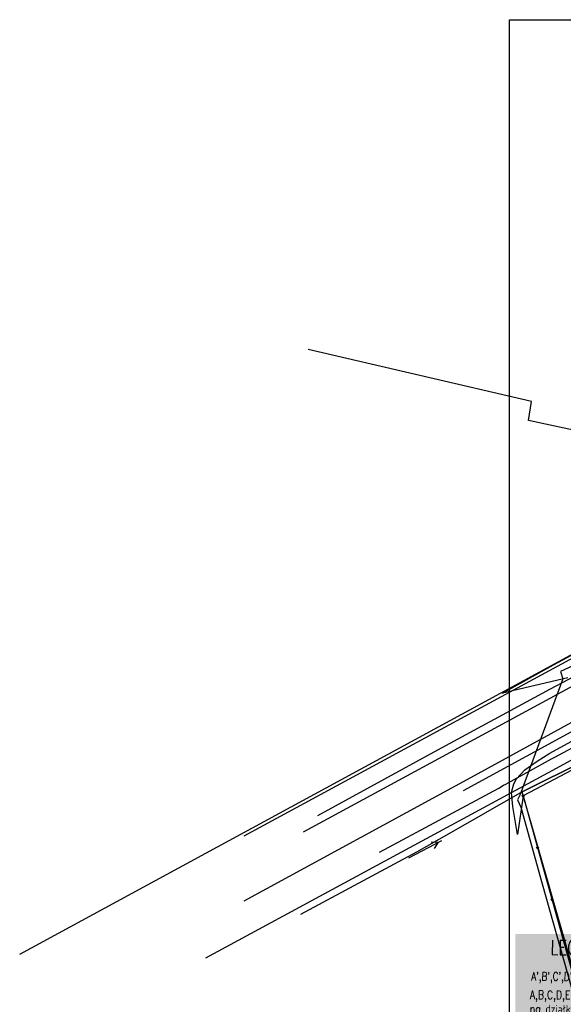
# Model space of a CAD drawing. Extents: x 1945528 to 1977779, y 1674768 to 1697044.
# Tile 4 of 23: x 1945528 to 1952795, y 1683882 to 1697036. Entities that reach past the tile are written whole.
import ezdxf

# ---------------------------------------------------------------- set-up
doc = ezdxf.new("R2010")
doc.units = 0
doc.header["$MEASUREMENT"] = 0
for name, pattern in [('4001', [0]), ('4002', [2000, 1000, -1000]), ('4003', [3000, 2000, -1000]), ('4004', [4000, 3000, -1000])]:
    doc.linetypes.add(name, pattern=pattern)
for name, color, linetype in [('-kis_wym', 7, 'Continuous'), ('DROGI', 135, 'Continuous'), ('DZIALKI', 7, 'Continuous'), ('LINIE_NAPOWIETRZNE', 184, 'Continuous'), ('OGRODZENIA', 184, 'Continuous'), ('OPIS', 2, 'Continuous'), ('OPIS PROJ', 2, 'Continuous'), ('PROJEKTY', 1, 'Continuous'), ('SYSTEM', 7, 'Continuous'), ('UZ_ENERGIA', 10, 'Continuous'), ('UZ_GAZ', 54, 'Continuous'), ('UZ_KANALIZACJA', 14, 'Continuous'), ('UZ_TELEKOMUNIKACJA', 210, 'Continuous'), ('UZ_WODA', 140, 'Continuous'), ('UZYTKI', 7, 'Continuous')]:
    doc.layers.add(name, color=color, linetype=linetype)
doc.layers.add('area', color=6, linetype='Continuous', plot=False)
doc.styles.add('romans', font='romans.shx', dxfattribs={"width": 0.8})

# ---------------------------------------------------------------- blocks, each defined once
blk = doc.blocks.new('1281')
at = {"layer": 'OGRODZENIA', "color": 184, "linetype": 'Continuous'}
for radius in [0.24, 0.16, 0.08]:
    blk.add_circle((0, 0), radius, dxfattribs=at)
blk = doc.blocks.new('1047')
at = {"layer": 'LINIE_NAPOWIETRZNE', "color": 1, "linetype": 'Continuous'}
blk.add_line((0, 0.5), (0, 10.5), dxfattribs=at)
blk = doc.blocks.new('1046')
at = {"layer": 'LINIE_NAPOWIETRZNE', "color": 1, "linetype": 'Continuous'}
for p in [(-1, 7.8), (1, 7.8)]:
    blk.add_line(p, (0, 9.53), dxfattribs=at)
blk = doc.blocks.new('1001')
at = {"layer": 'SYSTEM', "color": 250, "linetype": 'Continuous'}
blk.add_line((0, 0), (0, 0), dxfattribs=at)
blk = doc.blocks.new('soc mdcp')
at = {"layer": 'DROGI', "color": 8, "linetype": '4004'}
for p, q in [((-77.55, 34.28), (-59.02, 44.33)), ((-84.38, 30.51), (-77.55, 34.28)), ((-78.05, 22.49, 153.85), (-56.78, 33.99, 153.76)), ((-75.64, 32.54), (-84.38, 30.51)), ((-79.75, 21.4, 153.79), (-78.05, 22.49, 153.85)), ((-81.39, 20.27, 153.97), (-79.75, 21.4, 153.79)), ((-82.49, 19.05, 153.94), (-81.39, 20.27, 153.97)), ((-74.26, 20.66), (-81.61, 16.78)), ((-82.85, 18.37, 153.95), (-82.49, 19.05, 153.94)), ((-83.16, 17.24, 153.94), (-82.85, 18.37, 153.95)), ((-83, 15.36, 153.98), (-83.16, 17.24, 153.94)), ((-81.61, 16.78), (-82.37, 11.62)), ((-82.37, 11.62, 154.03), (-83, 15.36, 153.98))]:
    blk.add_line(p, q, dxfattribs=at)
at = {"layer": 'DROGI', "color": 8, "linetype": '4001'}
blk.add_line((-78.05, 22.49, 153.85), (-56.78, 33.99, 153.76), dxfattribs=at)
at = {"layer": 'DZIALKI', "color": 7, "linetype": '4001'}
for p, q in [((-80.49, 69.44), (-110.33, 76.42)), ((-80.91, 66.92), (-80.49, 69.44)), ((-58.86, 62.21), (-80.91, 66.92)), ((-148.91, -4.38), (-59.99, 43.87)), ((-81.75, 17.32), (-43.38, 36.45)), ((-43.38, 36.45), (-81.75, 17.32)), ((-81.75, 17.32), (-91.54, 11.72)), ((-73.72, -10.65), (-81.75, 17.32)), ((-91.54, 11.72), (-95.88, 9.23)), ((-95.88, 9.23), (-111.39, 0.93))]:
    blk.add_line(p, q, dxfattribs=at)
at = {"layer": 'OGRODZENIA', "color": 184, "linetype": '4001'}
for p, q in [((-74.26, 20.66), (-81.61, 16.78)), ((-81.61, 16.78), (-73.88, -10.95))]:
    blk.add_line(p, q, dxfattribs=at)
at = {"layer": 'PROJEKTY', "color": 1, "linetype": '4003'}
blk.add_line((-118.92, 11.43), (-60.67, 42.93), dxfattribs=at)
at = {"layer": 'UZ_ENERGIA', "color": 1, "linetype": '4001'}
for p, q in [((-77.94, 31.05), (-70.56, 35.01)), ((-93.49, 22.67), (-77.94, 31.05)), ((-109.07, 14.17), (-93.49, 22.67))]:
    blk.add_line(p, q, dxfattribs=at)
at = {"layer": 'UZ_GAZ', "color": 54, "linetype": '4001'}
for p, q in [((-110.95, 11.96), (-73.08, 32.49)), ((-77.16, 20.46), (-73.8, 22.28)), ((-91.25, 12.84), (-77.16, 20.46)), ((-98.41, 9), (-91.25, 12.84)), ((-124.04, -4.86), (-98.41, 9))]:
    blk.add_line(p, q, dxfattribs=at)
at = {"layer": 'UZ_KANALIZACJA', "color": 14, "linetype": '4001'}
for p, q in [((-87.61, 19.78), (-47.51, 41.76)), ((-89.58, 17.5), (-52.47, 37.74)), ((-118.9, 2.73), (-87.61, 19.78))]:
    blk.add_line(p, q, dxfattribs=at)
at = {"layer": 'UZ_TELEKOMUNIKACJA', "color": 30, "linetype": '4001'}
for p, q in [((-60.62, 40.8), (-76.63, 33.39)), ((-76.63, 33.39), (-76.28, 32.42)), ((-76.28, 32.42), (-81.99, 16.95)), ((-81.99, 16.95), (-82.37, 16.23)), ((-82.37, 16.23), (-81.91, 15.24)), ((-81.91, 15.24), (-79.05, 5.04)), ((-79.05, 5.04), (-71.04, -23.38))]:
    blk.add_line(p, q, dxfattribs=at)
at = {"layer": 'UZ_WODA', "color": 5, "linetype": '4001'}
for p, q in [((-77.37, 21.96), (-56.89, 32.86)), ((-83.59, 18.52), (-77.83, 21.7)), ((-77.83, 21.7), (-77.37, 21.96)), ((-83.91, 18.32), (-83.59, 18.52)), ((-100.83, 9.24), (-84.87, 17.79)), ((-84.87, 17.79), (-84.23, 18.19)), ((-84.23, 18.19), (-83.91, 18.32))]:
    blk.add_line(p, q, dxfattribs=at)
at = {"layer": 'UZYTKI', "color": 184, "linetype": '4002'}
blk.add_polyline3d([(-22.67, -37.22, 0), (-63.28, -48.92, 0), (-73.72, -10.65, 0), (-81.75, 17.32, 0), (-43.38, 36.45, 0), (-35.41, 9.15, 0), (-22.67, -37.22, 0)], dxfattribs=at)
at = {"layer": 'DZIALKI', "color": 7, "xscale": 0.5, "yscale": 0.5, "zscale": 0.5}
for p in [(-80.49, 69.44), (-80.49, 69.44), (-80.91, 66.92), (-80.91, 66.92), (-81.75, 17.32), (-81.75, 17.32), (-81.75, 17.32), (-81.75, 17.32), (-91.54, 11.72), (-91.54, 11.72), (-95.88, 9.23), (-95.88, 9.23)]:
    blk.add_blockref('1001', p, dxfattribs=at)
at = {"layer": 'LINIE_NAPOWIETRZNE', "color": 1, "xscale": 0.5, "yscale": 0.5, "zscale": 0.5, "rotation": 298.055266}
for name in ['1047', '1046']:
    blk.add_blockref(name, (-97.13, 8.36), dxfattribs=at)
at = {"layer": 'OGRODZENIA', "color": 184, "xscale": 0.5, "yscale": 0.5, "zscale": 0.5}
for p in [(-81.61, 16.78), (-81.61, 16.78), (-79.68, 9.85), (-77.75, 2.92)]:
    blk.add_blockref('1281', p, dxfattribs=at)

msp = doc.modelspace()

# ---------------------------------------------------------------- hatches: boundary and pattern name
at = {"layer": '-kis_wym', "true_color": 0xfffefa}
h = msp.add_hatch(color=7, dxfattribs=at)
h.dxf.hatch_style = 1
h.paths.add_polyline_path([(1952155.831, 1684820.038), (1955406.318, 1684820.038), (1955406.318, 1680210.861), (1952155.831, 1680210.861)])

# ---------------------------------------------------------------- linework, layer by layer
at = {"layer": 'area', "color": 1, "elevation": -15328}
msp.add_lwpolyline([(1952077.463, 1697035.984), (1966456.535, 1697035.984), (1966456.535, 1676265.345), (1952077.463, 1676265.345)], close=True, dxfattribs=at)

# ---------------------------------------------------------------- block references
at = {"layer": 'area', "xscale": 100, "yscale": 100, "zscale": 100}
msp.add_blockref('soc mdcp', (1960418.844, 1684989.251, -15084.1), dxfattribs=at)

# ---------------------------------------------------------------- texts
at = {"layer": 'OPIS', "color": 4, "linetype": 'Continuous', "style": 'romans', "width": 0.75}
msp.add_text('LEGENDA:', height=192.6914, rotation=359.6260735, dxfattribs=at).set_placement((1952622.993, 1684545.476, -16143.104))
at = {"layer": 'OPIS PROJ', "color": 2, "linetype": 'Continuous', "style": 'romans', "width": 0.75}
msp.add_text("A',B',C',D',...A'  -  granice działki", height=113.28125, rotation=359.6260735, dxfattribs=at).set_placement((1952366.301, 1684199.476, -16143.104))
at = {"layer": 'OPIS PROJ', "color": 2, "linetype": 'Continuous', "insert": (1952348.67, 1684065.368, -15328), "char_height": 113.28125, "attachment_point": 1, "rotation": 359.6260735, "style": 'romans'}
msp.add_mtext_dynamic_manual_height_columns('A,B,C,D,E,F,G,H,I,J,K- granice obszaru 5Um na działkach Inwestora', width=3108.15304, gutter_width=100, heights=[0], dxfattribs=at)

doc.saveas('drawing.dxf')
